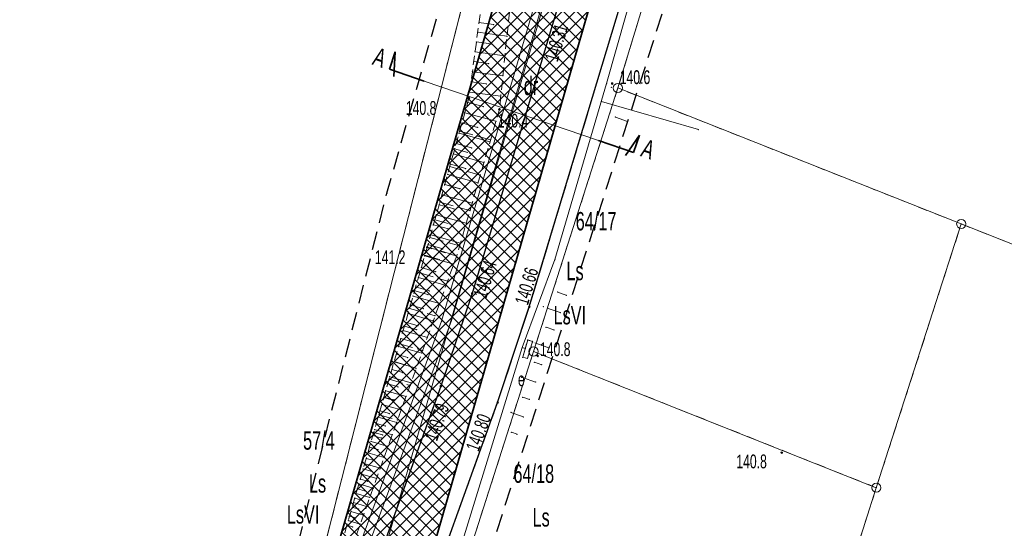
# Model space of a CAD drawing. Extents: x 6456700 to 6518119, y 5963420 to 5980059.
# Tile 15 of 256: x 6511594 to 6511647, y 5963912 to 5963939. Entities that reach past the tile are written whole.
import ezdxf
from ezdxf.enums import TextEntityAlignment as Align

# ---------------------------------------------------------------- set-up
doc = ezdxf.new("R2010")
doc.units = 0
doc.header["$MEASUREMENT"] = 0
for name, pattern in [('L_0_03', [1, 0.5, -0.5]), ('L_0_04', [1.5, 1, -0.5]), ('L_0_52', [1, 0.75, -0.25]), ('L_0_5A', [0.75, 0.5, -0.25])]:
    doc.linetypes.add(name, pattern=pattern)
doc.layers.get('0').update_dxf_attribs({"color": 2, "linetype": 'CONTINUOUS', "lineweight": 5})
for name, color, linetype, lineweight in [('000_Inne__niezydentyfikowane_', 7, 'CONTINUOUS', 18), ('18mm Kreska ciągła', 7, 'CONTINUOUS', 18), ('202_punkt_graniczny', 7, 'CONTINUOUS', 18), ('209_oznaczenie_konturu_klasyfikacyjnego', 96, 'CONTINUOUS', 18), ('210_oznaczenie_konturu_uzytku_gruntowego', 96, 'CONTINUOUS', 18), ('211_numer_dzialki_ewidencyjnej', 7, 'CONTINUOUS', 18), ('218_kontur_uzytku_gruntowego', 96, 'L_0_03', 18), ('219_dzialka_ewidencyjna', 7, 'CONTINUOUS', 18), ('35mm Ciągła', 7, 'CONTINUOUS', 35), ('jezdnia', 7, 'CONTINUOUS', 18), ('komora_podziemna', 7, 'CONTINUOUS', 18), ('komora_podziemna_Atr17', 7, 'CONTINUOUS', 18), ('kraweznik', 7, 'CONTINUOUS', 18), ('ogrodzenie_trwale', 7, 'CONTINUOUS', 18), ('pikieta_naturalna', 7, 'CONTINUOUS', 18), ('pikieta_naturalna_Atr2', 7, 'CONTINUOUS', 18), ('pikieta_sztuczna', 7, 'CONTINUOUS', 18), ('pikieta_sztuczna_Atr2', 7, 'CONTINUOUS', 18), ('przewod_elektroenergetyczny_podziemny', 7, 'CONTINUOUS', 18), ('przewod_elektroenergetyczny_podziemny___ob__projektowany', 7, 'CONTINUOUS', 18), ('przewod_kanalizacyjny', 7, 'CONTINUOUS', 18), ('przewod_wodociagowy', 7, 'CONTINUOUS', 18), ('skarpa_nieumocniona', 7, 'CONTINUOUS', 18), ('Zakres', 7, 'CONTINUOUS', 18)]:
    doc.layers.add(name, color=color, linetype=linetype, lineweight=lineweight)
doc.styles.get("Standard").update_dxf_attribs({"font": 'txt', "width": 0.75})
doc.styles.add('Znaczniki', font='GOTHIC.TTF', dxfattribs={"width": 0.7})

# ---------------------------------------------------------------- blocks, each defined once
blk = doc.blocks.new('mdcp_nowa')
at = {"layer": 'pikieta_naturalna', "linetype": 'Continuous', "lineweight": 18}
for points in [[(6494357.08, 5980386.825, 1), (6494357.08, 5980386.915, 1)], [(6494349.3, 5980386.035, 1), (6494349.3, 5980386.125, 1)], [(6494350.96, 5980385.425, 1), (6494350.96, 5980385.515, 1)], [(6494347.04, 5980377.935, 1), (6494347.04, 5980378.025, 1)], [(6494353.04, 5980372.045, 1), (6494353.04, 5980372.135, 1)], [(6494366.29, 5980366.795, 1), (6494366.29, 5980366.885, 1)]]:
    blk.add_hatch(color=18, dxfattribs=at).paths.add_polyline_path(points)
at = {"layer": 'pikieta_sztuczna', "linetype": 'Continuous', "lineweight": 18}
for points in [[(6494349.48, 5980375.435, 1), (6494349.48, 5980375.525, 1)], [(6494352.58, 5980374.705, 1), (6494352.58, 5980374.795, 1)], [(6494347.78, 5980370.405, 1), (6494347.78, 5980370.495, 1)], [(6494350.86, 5980369.515, 1), (6494350.86, 5980369.605, 1)]]:
    blk.add_hatch(color=18, dxfattribs=at).paths.add_polyline_path(points)
at = {"layer": '000_Inne__niezydentyfikowane_', "linetype": 'Continuous', "lineweight": 18, "flags": 128}
for points in [[(6494349.85, 5980390.18), (6494350.64, 5980390.07)], [(6494349.78, 5980389.66), (6494351.37, 5980389.44)], [(6494349.71, 5980389.13), (6494350.51, 5980389.02)], [(6494349.64, 5980388.6), (6494351.26, 5980388.38)], [(6494349.56, 5980388.06), (6494350.38, 5980387.95)], [(6494349.49, 5980387.51), (6494351.15, 5980387.29)], [(6494349.42, 5980386.96), (6494350.25, 5980386.85)], [(6494349.34, 5980386.41), (6494351.03, 5980386.18)], [(6494349.24, 5980385.85), (6494350.09, 5980385.62)], [(6494349.08, 5980385.29), (6494350.77, 5980384.82)], [(6494348.92, 5980384.73), (6494349.77, 5980384.49)], [(6494348.77, 5980384.17), (6494350.44, 5980383.7)], [(6494348.61, 5980383.61), (6494349.45, 5980383.38)], [(6494348.45, 5980383.05), (6494350.12, 5980382.59)], [(6494348.3, 5980382.49), (6494349.13, 5980382.26)], [(6494348.15, 5980381.94), (6494349.8, 5980381.48)], [(6494347.99, 5980381.39), (6494348.81, 5980381.16)], [(6494347.84, 5980380.84), (6494349.48, 5980380.38)], [(6494347.69, 5980380.29), (6494348.5, 5980380.07)], [(6494347.53, 5980379.75), (6494349.16, 5980379.29)], [(6494347.38, 5980379.21), (6494348.19, 5980378.98)], [(6494347.23, 5980378.66), (6494348.85, 5980378.21)], [(6494347.08, 5980378.13), (6494347.88, 5980377.9)], [(6494346.9, 5980377.52), (6494348.48, 5980377.07)], [(6494346.72, 5980376.89), (6494347.49, 5980376.66)], [(6494346.56, 5980376.34), (6494348.06, 5980375.91)], [(6494346.41, 5980375.83), (6494347.15, 5980375.62)], [(6494346.27, 5980375.34), (6494347.71, 5980374.93)], [(6494346.13, 5980374.86), (6494346.83, 5980374.65)], [(6494345.86, 5980373.92), (6494346.54, 5980373.73)], [(6494346, 5980374.39), (6494347.37, 5980373.99)], [(6494345.73, 5980373.47), (6494347.05, 5980373.09)], [(6494345.61, 5980373.03), (6494346.25, 5980372.85)], [(6494345.48, 5980372.6), (6494346.74, 5980372.24)], [(6494345.24, 5980371.76), (6494346.44, 5980371.42)], [(6494345.36, 5980372.18), (6494345.98, 5980372)], [(6494345.12, 5980371.36), (6494345.71, 5980371.19)], [(6494345.01, 5980370.96), (6494346.16, 5980370.63)], [(6494344.79, 5980370.2), (6494345.89, 5980369.88)], [(6494344.9, 5980370.58), (6494345.46, 5980370.41)], [(6494344.68, 5980369.83), (6494345.22, 5980369.67)], [(6494344.47, 5980369.11), (6494344.99, 5980368.96)], [(6494344.58, 5980369.46), (6494345.63, 5980369.16)], [(6494344.37, 5980368.76), (6494345.39, 5980368.47)], [(6494344.18, 5980368.09), (6494345.15, 5980367.81)], [(6494344.28, 5980368.42), (6494344.77, 5980368.28)], [(6494344.09, 5980367.77), (6494344.56, 5980367.63)], [(6494343.9, 5980367.14), (6494344.36, 5980367.01)], [(6494343.99, 5980367.45), (6494344.92, 5980367.18)], [(6494343.73, 5980366.53), (6494344.17, 5980366.41)], [(6494343.82, 5980366.83), (6494344.7, 5980366.58)], [(6494343.56, 5980365.96), (6494343.98, 5980365.84)], [(6494343.65, 5980366.24), (6494344.5, 5980366)], [(6494343.41, 5980365.41), (6494343.8, 5980365.29)], [(6494343.48, 5980365.68), (6494344.3, 5980365.44)], [(6494343.25, 5980364.88), (6494343.63, 5980364.77)], [(6494343.33, 5980365.14), (6494344.11, 5980364.91)], [(6494343.11, 5980364.37), (6494343.47, 5980364.27)], [(6494343.18, 5980364.62), (6494343.92, 5980364.41)], [(6494342.97, 5980363.88), (6494343.31, 5980363.78)], [(6494343.04, 5980364.13), (6494343.75, 5980363.92)], [(6494342.82, 5980363.39), (6494343.16, 5980363.3)], [(6494342.9, 5980363.64), (6494343.58, 5980363.44)], [(6494342.68, 5980362.9), (6494343, 5980362.81)], [(6494342.75, 5980363.15), (6494343.4, 5980362.96)]]:
    blk.add_lwpolyline(points, dxfattribs=at)
at = {"layer": '000_Inne__niezydentyfikowane_'}
for p in [(6494349.85, 5980390.18), (6494350.64, 5980390.07), (6494349.78, 5980389.66), (6494351.37, 5980389.44), (6494349.71, 5980389.13), (6494350.51, 5980389.02), (6494349.64, 5980388.6), (6494351.26, 5980388.38), (6494349.56, 5980388.06), (6494350.38, 5980387.95), (6494349.49, 5980387.51), (6494351.15, 5980387.29), (6494349.42, 5980386.96), (6494350.25, 5980386.85), (6494349.34, 5980386.41), (6494351.03, 5980386.18), (6494349.24, 5980385.85), (6494349.08, 5980385.29), (6494350.09, 5980385.62), (6494348.92, 5980384.73), (6494350.77, 5980384.82), (6494348.77, 5980384.17), (6494349.77, 5980384.49), (6494348.61, 5980383.61), (6494350.44, 5980383.7), (6494348.45, 5980383.05), (6494349.45, 5980383.38), (6494348.3, 5980382.49), (6494350.12, 5980382.59), (6494348.15, 5980381.94), (6494349.13, 5980382.26), (6494347.99, 5980381.39), (6494349.8, 5980381.48), (6494347.84, 5980380.84), (6494348.81, 5980381.16), (6494349.48, 5980380.38), (6494347.69, 5980380.29), (6494348.5, 5980380.07), (6494347.53, 5980379.75), (6494349.16, 5980379.29), (6494347.38, 5980379.21), (6494348.19, 5980378.98), (6494347.23, 5980378.66), (6494348.85, 5980378.21), (6494347.08, 5980378.13), (6494347.88, 5980377.9), (6494346.9, 5980377.52), (6494346.72, 5980376.89), (6494347.49, 5980376.66), (6494348.48, 5980377.07), (6494346.56, 5980376.34), (6494346.41, 5980375.83), (6494347.15, 5980375.62), (6494348.06, 5980375.91), (6494346.27, 5980375.34), (6494346.13, 5980374.86), (6494346.83, 5980374.65), (6494347.71, 5980374.93), (6494345.86, 5980373.92), (6494346, 5980374.39), (6494347.37, 5980373.99), (6494345.73, 5980373.47), (6494346.54, 5980373.73), (6494345.61, 5980373.03), (6494346.25, 5980372.85), (6494347.05, 5980373.09), (6494345.48, 5980372.6), (6494345.24, 5980371.76), (6494345.36, 5980372.18), (6494345.98, 5980372), (6494346.74, 5980372.24), (6494345.12, 5980371.36), (6494346.44, 5980371.42), (6494345.01, 5980370.96), (6494345.71, 5980371.19), (6494344.79, 5980370.2), (6494344.9, 5980370.58), (6494345.46, 5980370.41), (6494346.16, 5980370.63), (6494344.68, 5980369.83), (6494345.22, 5980369.67), (6494345.89, 5980369.88), (6494344.47, 5980369.11), (6494344.58, 5980369.46), (6494345.63, 5980369.16), (6494344.37, 5980368.76), (6494344.99, 5980368.96), (6494344.18, 5980368.09), (6494344.28, 5980368.42), (6494344.77, 5980368.28), (6494345.39, 5980368.47), (6494344.09, 5980367.77), (6494344.56, 5980367.63), (6494345.15, 5980367.81), (6494343.9, 5980367.14), (6494343.99, 5980367.45), (6494344.36, 5980367.01), (6494344.92, 5980367.18), (6494343.73, 5980366.53), (6494343.82, 5980366.83), (6494344.17, 5980366.41), (6494344.7, 5980366.58), (6494343.56, 5980365.96), (6494343.65, 5980366.24), (6494344.5, 5980366), (6494343.41, 5980365.41), (6494343.48, 5980365.68), (6494343.98, 5980365.84), (6494344.3, 5980365.44), (6494343.25, 5980364.88), (6494343.33, 5980365.14), (6494343.8, 5980365.29), (6494344.11, 5980364.91), (6494343.11, 5980364.37), (6494343.18, 5980364.62), (6494343.47, 5980364.27), (6494343.63, 5980364.77), (6494343.92, 5980364.41), (6494342.97, 5980363.88), (6494343.04, 5980364.13), (6494343.31, 5980363.78), (6494343.75, 5980363.92), (6494342.82, 5980363.39), (6494342.9, 5980363.64), (6494343.16, 5980363.3), (6494343.58, 5980363.44), (6494342.68, 5980362.9), (6494342.75, 5980363.15), (6494343, 5980362.81), (6494343.4, 5980362.96)]:
    blk.add_point(p, dxfattribs=at)
at = {"layer": '202_punkt_graniczny', "color": 7, "linetype": 'Continuous', "lineweight": 18}
for centre in [(6494357.39, 5980386.63), (6494376.03, 5980379.25), (6494352.81, 5980372.33), (6494371.42, 5980364.94)]:
    blk.add_circle(centre, 0.25, dxfattribs=at)
at = {"layer": '202_punkt_graniczny'}
for p in [(6494357.39, 5980386.63), (6494376.03, 5980379.25), (6494352.81, 5980372.33), (6494371.42, 5980364.94)]:
    blk.add_point(p, dxfattribs=at)
at = {"layer": '218_kontur_uzytku_gruntowego', "lineweight": 18, "flags": 128}
for points in [[(6494365.19, 5980412.19), (6494357.39, 5980386.63)], [(6494337.17, 5980344.88), (6494350.97, 5980399.08)], [(6494357.39, 5980386.63), (6494352.81, 5980372.33)], [(6494376.03, 5980379.25), (6494357.39, 5980386.63)], [(6494371.42, 5980364.94), (6494376.03, 5980379.25)], [(6494376.03, 5980379.25), (6494398.87, 5980370.204)], [(6494352.81, 5980372.33), (6494348.23, 5980358.02)], [(6494371.42, 5980364.94), (6494352.81, 5980372.33)], [(6494370.21, 5980361.17), (6494371.42, 5980364.94)]]:
    blk.add_lwpolyline(points, dxfattribs=at)
at = {"layer": '218_kontur_uzytku_gruntowego'}
for p in [(6494357.39, 5980386.63), (6494357.39, 5980386.63), (6494357.39, 5980386.63), (6494357.39, 5980386.63), (6494357.39, 5980386.63), (6494357.39, 5980386.63), (6494376.03, 5980379.25), (6494376.03, 5980379.25), (6494376.03, 5980379.25), (6494376.03, 5980379.25), (6494352.81, 5980372.33), (6494352.81, 5980372.33), (6494352.81, 5980372.33), (6494352.81, 5980372.33), (6494352.81, 5980372.33), (6494352.81, 5980372.33), (6494371.42, 5980364.94), (6494371.42, 5980364.94), (6494371.42, 5980364.94), (6494371.42, 5980364.94)]:
    blk.add_point(p, dxfattribs=at)
at = {"layer": '219_dzialka_ewidencyjna', "color": 3, "linetype": 'Continuous', "lineweight": 18, "flags": 128}
for points in [[(6494365.19, 5980412.19), (6494357.39, 5980386.63)], [(6494337.17, 5980344.88), (6494350.97, 5980399.08)], [(6494357.39, 5980386.63), (6494352.81, 5980372.33)], [(6494357.39, 5980386.63), (6494376.03, 5980379.25)], [(6494371.42, 5980364.94), (6494376.03, 5980379.25)], [(6494398.87, 5980370.204), (6494376.03, 5980379.25)], [(6494352.81, 5980372.33), (6494348.23, 5980358.02)], [(6494352.81, 5980372.33), (6494371.42, 5980364.94)], [(6494371.42, 5980364.94), (6494370.21, 5980361.17)]]:
    blk.add_lwpolyline(points, dxfattribs=at)
at = {"layer": '219_dzialka_ewidencyjna', "color": 3}
for p in [(6494357.39, 5980386.63), (6494357.39, 5980386.63), (6494357.39, 5980386.63), (6494376.03, 5980379.25), (6494376.03, 5980379.25), (6494376.03, 5980379.25), (6494352.81, 5980372.33), (6494352.81, 5980372.33), (6494352.81, 5980372.33), (6494371.42, 5980364.94), (6494371.42, 5980364.94), (6494371.42, 5980364.94)]:
    blk.add_point(p, dxfattribs=at)
at = {"layer": 'jezdnia', "color": 7, "linetype": 'L_0_52', "lineweight": 18, "flags": 128}
for points in [[(6494379.042, 5980205.355), (6494370.45, 5980215.77), (6494359.26, 5980229.24), (6494350.5, 5980239.82), (6494339.7, 5980252.95), (6494336.61, 5980259.13), (6494333.07, 5980266.18), (6494330.52, 5980271.55), (6494329.52, 5980273.86), (6494327.36, 5980280.45), (6494325.85, 5980287.51), (6494325.03, 5980292.79), (6494325.01, 5980298.89), (6494326.29, 5980307.39), (6494327.89, 5980313.55), (6494331.08, 5980323.3), (6494333.2, 5980329.82), (6494336.64, 5980339.86), (6494338.43, 5980344.74), (6494343.18, 5980357.69), (6494347.78, 5980370.45), (6494349.48, 5980375.48), (6494354.04, 5980390.75), (6494352.32, 5980395.68), (6494357.03, 5980411.08), (6494361.23, 5980414.73), (6494366, 5980430.68), (6494370.3, 5980444.82), (6494371.15, 5980446.91), (6494375.47, 5980461.29), (6494375.75, 5980465.48), (6494375.18, 5980467.78), (6494374.35, 5980469.42), (6494371.15, 5980471.55), (6494375.07, 5980474.78), (6494376.5, 5980474.51), (6494378.65, 5980474.86), (6494379.97, 5980476.75), (6494382.89, 5980482.91), (6494394.43, 5980504.41), (6494396.68, 5980509.18), (6494397.56, 5980513.25), (6494397.03, 5980515.6), (6494395.56, 5980517.85), (6494398.63, 5980521.01), (6494399.16, 5980521.01), (6494402.03, 5980519.87), (6494404.28, 5980515.27), (6494407.43, 5980515.58), (6494404.79, 5980512.24), (6494403.37, 5980510.89), (6494402.78, 5980510.36), (6494400.53, 5980507.9), (6494398.16, 5980504.63), (6494391.04, 5980491.44), (6494385.61, 5980481.01), (6494383.82, 5980476.78), (6494378.9, 5980461.73), (6494373.96, 5980446.06), (6494373.47, 5980443.93), (6494369.12, 5980430), (6494367.09, 5980423.07), (6494366.46, 5980420.98), (6494364.17, 5980413.15), (6494352.58, 5980374.75), (6494350.86, 5980369.56), (6494346.16, 5980356.53), (6494340.78, 5980341.91), (6494336.32, 5980328.77), (6494333.97, 5980321.61), (6494330.37, 5980310.3), (6494329.56, 5980306.83), (6494328.8, 5980302.75), (6494328.17, 5980297.83), (6494328.48, 5980291.97), (6494329.06, 5980287.64), (6494330.85, 5980279.62), (6494332.58, 5980274.8), (6494333.58, 5980272.52), (6494336.35, 5980266.75), (6494340.04, 5980259.2), (6494342.54, 5980254.89), (6494352.41, 5980242.52), (6494362.09, 5980230.97), (6494370.78, 5980220.42), (6494371.58, 5980219.4), (6494373.43, 5980217.24), (6494381.565, 5980207.291)], [(6494333.07, 5980266.18), (6494330.52, 5980271.55), (6494329.52, 5980273.86), (6494327.36, 5980280.45), (6494325.85, 5980287.51), (6494325.03, 5980292.79), (6494325.01, 5980298.89), (6494326.29, 5980307.39), (6494327.89, 5980313.55), (6494331.08, 5980323.3), (6494333.2, 5980329.82), (6494336.64, 5980339.86), (6494338.43, 5980344.74), (6494343.18, 5980357.69), (6494347.78, 5980370.45), (6494349.48, 5980375.48), (6494354.04, 5980390.75), (6494352.32, 5980395.68), (6494357.03, 5980411.08), (6494361.23, 5980414.73), (6494366, 5980430.68), (6494370.3, 5980444.82), (6494371.15, 5980446.91), (6494375.47, 5980461.29), (6494375.75, 5980465.48), (6494375.18, 5980467.78), (6494374.35, 5980469.42), (6494371.15, 5980471.55), (6494375.07, 5980474.78), (6494376.5, 5980474.51), (6494378.65, 5980474.86), (6494379.97, 5980476.75), (6494382.89, 5980482.91), (6494394.43, 5980504.41), (6494396.68, 5980509.18), (6494397.56, 5980513.25), (6494397.03, 5980515.6), (6494395.56, 5980517.85), (6494398.63, 5980521.01), (6494399.16, 5980521.01), (6494402.03, 5980519.87), (6494404.28, 5980515.27), (6494407.43, 5980515.58), (6494404.79, 5980512.24), (6494403.37, 5980510.89), (6494402.78, 5980510.36), (6494400.53, 5980507.9), (6494398.16, 5980504.63), (6494391.04, 5980491.44), (6494385.61, 5980481.01), (6494383.82, 5980476.78), (6494378.9, 5980461.73), (6494373.96, 5980446.06), (6494373.47, 5980443.93), (6494369.12, 5980430), (6494367.09, 5980423.07), (6494366.46, 5980420.98), (6494364.17, 5980413.15), (6494352.58, 5980374.75), (6494350.86, 5980369.56), (6494346.16, 5980356.53), (6494340.78, 5980341.91), (6494336.32, 5980328.77), (6494333.97, 5980321.61), (6494330.37, 5980310.3), (6494329.56, 5980306.83), (6494328.8, 5980302.75), (6494328.17, 5980297.83), (6494328.48, 5980291.97), (6494329.06, 5980287.64), (6494330.85, 5980279.62), (6494332.58, 5980274.8), (6494333.58, 5980272.52), (6494336.35, 5980266.75), (6494339.19, 5980259.41), (6494334.28, 5980263.76)]]:
    blk.add_lwpolyline(points, close=True, dxfattribs=at)
at = {"layer": 'jezdnia'}
for p in [(6494349.48, 5980375.48), (6494349.48, 5980375.48), (6494352.58, 5980374.75), (6494352.58, 5980374.75), (6494347.78, 5980370.45), (6494347.78, 5980370.45), (6494350.86, 5980369.56), (6494350.86, 5980369.56)]:
    blk.add_point(p, dxfattribs=at)
at = {"layer": 'komora_podziemna', "color": 1, "linetype": 'Continuous', "lineweight": 18, "flags": 128}
blk.add_lwpolyline([(6494352.23, 5980372.02), (6494352.5, 5980372.96), (6494352.75, 5980372.88), (6494352.48, 5980371.95)], close=True, dxfattribs=at)
at = {"layer": 'komora_podziemna'}
for p in [(6494352.5, 5980372.96), (6494352.75, 5980372.88), (6494352.23, 5980372.02), (6494352.48, 5980371.95)]:
    blk.add_point(p, dxfattribs=at)
at = {"layer": 'kraweznik', "color": 7, "linetype": 'Continuous', "lineweight": 25, "flags": 128}
for points in [[(6494330.37, 5980310.3), (6494333.97, 5980321.61), (6494336.32, 5980328.77), (6494340.78, 5980341.91), (6494346.16, 5980356.53), (6494350.86, 5980369.56), (6494352.58, 5980374.75), (6494364.17, 5980413.15), (6494366.46, 5980420.98), (6494367.09, 5980423.07), (6494373.47, 5980443.93), (6494373.96, 5980446.06), (6494378.9, 5980461.73), (6494383.82, 5980476.78), (6494385.61, 5980481.01), (6494391.04, 5980491.44), (6494398.16, 5980504.63), (6494400.53, 5980507.9), (6494402.78, 5980510.36), (6494403.37, 5980510.89), (6494404.79, 5980512.24)], [(6494374.35, 5980469.42), (6494375.18, 5980467.78), (6494375.75, 5980465.48), (6494375.47, 5980461.29), (6494371.15, 5980446.91), (6494370.3, 5980444.82), (6494366, 5980430.68), (6494361.23, 5980414.73), (6494357.03, 5980411.08), (6494352.32, 5980395.68), (6494354.04, 5980390.75), (6494349.48, 5980375.48), (6494347.78, 5980370.45), (6494343.18, 5980357.69), (6494338.43, 5980344.74), (6494336.64, 5980339.86), (6494333.2, 5980329.82), (6494331.08, 5980323.3), (6494327.89, 5980313.55), (6494326.29, 5980307.39)], [(6494374.35, 5980469.42), (6494375.18, 5980467.78), (6494375.75, 5980465.48), (6494375.47, 5980461.29), (6494371.15, 5980446.91), (6494370.3, 5980444.82), (6494366, 5980430.68), (6494361.23, 5980414.73), (6494357.03, 5980411.08), (6494352.32, 5980395.68), (6494354.04, 5980390.75), (6494349.48, 5980375.48), (6494347.78, 5980370.45), (6494343.18, 5980357.69), (6494338.43, 5980344.74), (6494336.64, 5980339.86), (6494333.2, 5980329.82), (6494331.08, 5980323.3), (6494327.89, 5980313.55), (6494326.29, 5980307.39)]]:
    blk.add_lwpolyline(points, dxfattribs=at)
at = {"layer": 'kraweznik'}
for p in [(6494349.48, 5980375.48), (6494349.48, 5980375.48), (6494352.58, 5980374.75), (6494347.78, 5980370.45), (6494347.78, 5980370.45), (6494350.86, 5980369.56)]:
    blk.add_point(p, dxfattribs=at)
at = {"layer": 'ogrodzenie_trwale'}
for p in [(6494357.04, 5980386.67), (6494347.14, 5980385.15), (6494353.04, 5980372.09), (6494366.29, 5980366.84)]:
    blk.add_point(p, dxfattribs=at)
at = {"layer": 'pikieta_naturalna', "color": 7, "linetype": 'Continuous', "lineweight": 18}
for centre in [(6494357.08, 5980386.87), (6494349.3, 5980386.08), (6494350.96, 5980385.47), (6494347.04, 5980377.98), (6494353.04, 5980372.09), (6494366.29, 5980366.84)]:
    blk.add_circle(centre, 0.045, dxfattribs=at)
at = {"layer": 'pikieta_naturalna'}
for p in [(6494357.08, 5980386.87), (6494349.3, 5980386.08), (6494350.96, 5980385.47), (6494347.04, 5980377.98), (6494353.04, 5980372.09), (6494366.29, 5980366.84)]:
    blk.add_point(p, dxfattribs=at)
at = {"layer": 'pikieta_sztuczna', "color": 7, "linetype": 'Continuous', "lineweight": 18}
for centre in [(6494349.48, 5980375.48), (6494352.58, 5980374.75), (6494347.78, 5980370.45), (6494350.86, 5980369.56)]:
    blk.add_circle(centre, 0.045, dxfattribs=at)
at = {"layer": 'pikieta_sztuczna'}
for p in [(6494349.48, 5980375.48), (6494352.58, 5980374.75), (6494347.78, 5980370.45), (6494350.86, 5980369.56)]:
    blk.add_point(p, dxfattribs=at)
at = {"layer": 'przewod_elektroenergetyczny_podziemny', "color": 1, "linetype": 'Continuous', "lineweight": 18, "flags": 128}
for points in [[(6494362.71, 5980286.99), (6494364.08, 5980290.79), (6494356.19, 5980292.75), (6494343.97, 5980295.78), (6494333.82, 5980298.07), (6494333.17, 5980298.27), (6494330.57, 5980302.05), (6494331.83, 5980308.88), (6494333.13, 5980313.17), (6494334.92, 5980318.23), (6494336.72, 5980324.3), (6494338.42, 5980330.02), (6494340.51, 5980336.6), (6494342.7, 5980343.46), (6494344.85, 5980349.44), (6494347.8, 5980358.28), (6494352.2, 5980372.54), (6494353.97, 5980377.32), (6494356.78, 5980386.87), (6494362.13, 5980405.73), (6494364.17, 5980412.2), (6494367.5, 5980422.96)], [(6494361.76, 5980384.37), (6494356.5, 5980385.9)], [(6494352.2, 5980372.54), (6494352.37, 5980372.49)]]:
    blk.add_lwpolyline(points, dxfattribs=at)
at = {"layer": 'przewod_elektroenergetyczny_podziemny'}
for p in [(6494356.78, 5980386.87), (6494356.5, 5980385.9), (6494361.76, 5980384.37), (6494353.97, 5980377.32), (6494352.2, 5980372.54), (6494352.2, 5980372.54), (6494352.37, 5980372.49)]:
    blk.add_point(p, dxfattribs=at)
at = {"layer": 'przewod_elektroenergetyczny_podziemny___ob__projektowany', "color": 1, "linetype": 'L_0_52', "lineweight": 18, "flags": 128}
for points in [[(6494357.92, 5980384.81), (6494357.26, 5980385.05)], [(6494348.8, 5980384.29), (6494350.48, 5980383.82)], [(6494348.53, 5980383.33), (6494349.37, 5980383.09)], [(6494348.26, 5980382.36), (6494349.92, 5980381.9)], [(6494347.99, 5980381.4), (6494348.82, 5980381.17)], [(6494347.72, 5980380.44), (6494349.36, 5980379.98)], [(6494347.45, 5980379.47), (6494348.27, 5980379.25)], [(6494347.19, 5980378.51), (6494348.8, 5980378.06)], [(6494346.91, 5980377.55), (6494347.7, 5980377.32)], [(6494346.64, 5980376.59), (6494348.15, 5980376.15)], [(6494346.36, 5980375.63), (6494347.08, 5980375.42)], [(6494354.59, 5980375.38), (6494354.12, 5980375.55)], [(6494346.08, 5980374.67), (6494347.47, 5980374.27)], [(6494354.26, 5980374.44), (6494353.35, 5980374.76)], [(6494345.8, 5980373.71), (6494346.47, 5980373.51)], [(6494353.92, 5980373.5), (6494353.49, 5980373.65)], [(6494353.59, 5980372.55), (6494352.76, 5980372.85)], [(6494345.53, 5980372.75), (6494346.79, 5980372.38)], [(6494352.2, 5980372.54), (6494352.37, 5980372.49)], [(6494345.25, 5980371.78), (6494345.85, 5980371.61)], [(6494353.26, 5980371.61), (6494352.86, 5980371.75)], [(6494344.97, 5980370.82), (6494346.12, 5980370.49)], [(6494352.92, 5980370.67), (6494352.17, 5980370.93)], [(6494344.69, 5980369.86), (6494345.23, 5980369.71)], [(6494352.59, 5980369.73), (6494352.23, 5980369.85)], [(6494344.42, 5980368.9), (6494345.44, 5980368.61)], [(6494352.26, 5980368.78), (6494351.58, 5980369.02)], [(6494344.14, 5980367.94), (6494344.62, 5980367.8)], [(6494351.92, 5980367.84), (6494351.61, 5980367.95)]]:
    blk.add_lwpolyline(points, dxfattribs=at)
blk.add_lwpolyline([(6494352.23, 5980372.02), (6494352.5, 5980372.96), (6494352.75, 5980372.88), (6494352.48, 5980371.95)], close=True, dxfattribs=at)
at = {"layer": 'przewod_elektroenergetyczny_podziemny___ob__projektowany'}
for p in [(6494357.26, 5980385.05), (6494357.92, 5980384.81), (6494348.8, 5980384.29), (6494350.48, 5980383.82), (6494348.53, 5980383.33), (6494349.37, 5980383.09), (6494348.26, 5980382.36), (6494349.92, 5980381.9), (6494347.99, 5980381.4), (6494348.82, 5980381.17), (6494347.72, 5980380.44), (6494349.36, 5980379.98), (6494347.45, 5980379.47), (6494348.27, 5980379.25), (6494347.19, 5980378.51), (6494348.8, 5980378.06), (6494346.91, 5980377.55), (6494347.7, 5980377.32), (6494346.64, 5980376.59), (6494348.15, 5980376.15), (6494346.36, 5980375.63), (6494354.12, 5980375.55), (6494347.08, 5980375.42), (6494354.59, 5980375.38), (6494346.08, 5980374.67), (6494353.35, 5980374.76), (6494354.26, 5980374.44), (6494347.47, 5980374.27), (6494345.8, 5980373.71), (6494346.47, 5980373.51), (6494353.49, 5980373.65), (6494353.92, 5980373.5), (6494352.5, 5980372.96), (6494352.75, 5980372.88), (6494352.76, 5980372.85), (6494345.53, 5980372.75), (6494346.79, 5980372.38), (6494352.2, 5980372.54), (6494352.37, 5980372.49), (6494353.59, 5980372.55), (6494345.25, 5980371.78), (6494352.23, 5980372.02), (6494352.48, 5980371.95), (6494352.86, 5980371.75), (6494345.85, 5980371.61), (6494353.26, 5980371.61), (6494344.97, 5980370.82), (6494352.17, 5980370.93), (6494346.12, 5980370.49), (6494352.92, 5980370.67), (6494344.69, 5980369.86), (6494345.23, 5980369.71), (6494352.23, 5980369.85), (6494352.59, 5980369.73), (6494344.42, 5980368.9), (6494345.44, 5980368.61), (6494351.58, 5980369.02), (6494352.26, 5980368.78), (6494344.14, 5980367.94), (6494344.62, 5980367.8), (6494351.61, 5980367.95), (6494351.92, 5980367.84)]:
    blk.add_point(p, dxfattribs=at)
at = {"layer": 'przewod_kanalizacyjny', "color": 34, "linetype": 'Continuous', "lineweight": 18, "flags": 128}
blk.add_lwpolyline([(6494262.797, 5980363.352), (6494294.91, 5980353.67), (6494335.78, 5980341.03), (6494347.82, 5980373.97), (6494362.15, 5980422.68)], dxfattribs=at)
at = {"layer": 'przewod_kanalizacyjny'}
blk.add_point((6494347.82, 5980373.97), dxfattribs=at)
at = {"layer": 'przewod_wodociagowy', "color": 5, "linetype": 'Continuous', "lineweight": 18, "flags": 128}
blk.add_lwpolyline([(6494513.5, 5980663.95), (6494476.06, 5980647.42), (6494449.16, 5980639.62), (6494440.37, 5980633.47), (6494436.09, 5980630.48), (6494434.52, 5980628.04), (6494423.72, 5980591.82), (6494423.49, 5980583.76), (6494407.79, 5980559.35), (6494414.54, 5980555.87), (6494409.04, 5980527.84), (6494395.85, 5980508.25), (6494380.37, 5980480.1), (6494362.54, 5980422.62), (6494348.35, 5980374.02), (6494335.97, 5980340.4), (6494332.73, 5980341.36), (6494294.76, 5980353), (6494262.61, 5980362.71)], dxfattribs=at)
at = {"layer": 'przewod_wodociagowy'}
blk.add_point((6494348.35, 5980374.02), dxfattribs=at)
at = {"layer": 'skarpa_nieumocniona', "color": 7, "linetype": 'L_0_5A', "lineweight": 18, "flags": 128}
for points in [[(6494351.01, 5980396.71), (6494351.61, 5980391.8), (6494350.96, 5980385.47), (6494348.64, 5980377.51), (6494347.04, 5980377.98), (6494349.3, 5980386.08), (6494350.03, 5980391.53), (6494349.69, 5980396.22), (6494348.54, 5980397.79)], [(6494347.04, 5980378), (6494348.64, 5980377.52), (6494339.84, 5980353.05)]]:
    blk.add_lwpolyline(points, close=True, dxfattribs=at)
at = {"layer": 'skarpa_nieumocniona'}
for p in [(6494349.3, 5980386.08), (6494349.3, 5980386.08), (6494350.96, 5980385.47), (6494350.96, 5980385.47), (6494347.04, 5980378), (6494347.04, 5980378), (6494347.04, 5980377.98), (6494347.04, 5980377.98), (6494348.64, 5980377.52), (6494348.64, 5980377.52), (6494348.64, 5980377.51), (6494348.64, 5980377.51)]:
    blk.add_point(p, dxfattribs=at)
at = {"layer": 'Zakres', "linetype": 'L_0_04', "lineweight": 25, "flags": 128}
blk.add_lwpolyline([(6495113.77, 5985050.22), (6495121.12, 5984877.07), (6495125.76, 5984757.87), (6495129.89, 5984649.81), (6495141.08, 5984611.3), (6495145.77, 5984544.53), (6495147.36, 5984487.27), (6495157.22, 5984392.07), (6495162.95, 5984387.45), (6495180.24, 5984384.16), (6495229.5, 5984386.61), (6495251.65, 5984373.41), (6495258.77, 5984357.12), (6495255.44, 5984330.44), (6495250.77, 5984304.39), (6495252.21, 5984282.78), (6495255.46, 5984256.45), (6495254.94, 5984238.25), (6495266.4, 5984211), (6495277.24, 5984182.33), (6495294.2, 5984133.19), (6495300.94, 5984095.37), (6495313.24, 5984037.69), (6495317.44, 5983978.18), (6495300.35, 5983922.18), (6495282.35, 5983883.38), (6495266.21, 5983862.23), (6495242.03, 5983839.67), (6495211.11, 5983816.86), (6495158.26, 5983772.66), (6495130.6, 5983651.16), (6495116.31, 5983543.43), (6495129.51, 5983346.73), (6495134.58, 5983264.71), (6495139.64, 5983186.97), (6495193.25, 5983077.94), (6495199.2, 5983041.97), (6495206.23, 5983026), (6495208.96, 5983004.88), (6495202.27, 5982979.48), (6495202.42, 5982950.13), (6495209.35, 5982897.38), (6495215.97, 5982850.34), (6495228.6, 5982809.97), (6495226.85, 5982778.82), (6495225.04, 5982750.56), (6495220.26, 5982723.37), (6495226.54, 5982679.97), (6495206.06, 5982669.48), (6495192.68, 5982657.71), (6495184.57, 5982648.65), (6495174.78, 5982624.58), (6495164.23, 5982604.61), (6495150.7, 5982588.3), (6495137.69, 5982582.43), (6495118.26, 5982573.75), (6495100.35, 5982558.42), (6495090.36, 5982544.99), (6495075.87, 5982519.06), (6495060.83, 5982499.68), (6495049.41, 5982485.49), (6495035.07, 5982459.7), (6495006.7, 5982406.64), (6494980.89, 5982351.84), (6494944.35, 5982293.29), (6494925.72, 5982250.11), (6494905.2, 5982190.37), (6494898.43, 5982153.5), (6494879.51, 5982063.89), (6494864.14, 5981992.66), (6494816.93, 5981768.61), (6494777.79, 5981577.7), (6494739.84, 5981394.72), (6494718.65, 5981297.89), (6494716.45, 5981237.31), (6494738.62, 5981208.21), (6494776.48, 5981173.06), (6494817.16, 5981137.44), (6494847.63, 5981109.8), (6494877.39, 5981077.08), (6494912.75, 5981030.55), (6494916.06, 5981014.71), (6494903.86, 5980957.01), (6494916.13, 5980953.51), (6494892.32, 5980927.59), (6494850.7, 5980858.8), (6494806.81, 5980779.89), (6494785.1, 5980753.49), (6494715.22, 5980723.29), (6494679.96, 5980686.78), (6494651.35, 5980651.29), (6494549.14, 5980683.24), (6494511.84, 5980659.66), (6494443.61, 5980630.33), (6494428.78, 5980598.6), (6494431.58, 5980579.46), (6494420.56, 5980549.76), (6494416.45, 5980528.2), (6494403.86, 5980507.16), (6494388.89, 5980482.96), (6494365.32, 5980407.99), (6494335.67, 5980315.15), (6494332.29, 5980297.41), (6494335.1, 5980278.18), (6494347.25, 5980254.84), (6494336.79, 5980250.09), (6494300.04, 5980271.34), (6494320.8, 5980301.43), (6494336.81, 5980349.17), (6494344.85, 5980380.92), (6494360.85, 5980437.13), (6494374.18, 5980476.38), (6494386.14, 5980498.84), (6494403.02, 5980528.52), (6494411.33, 5980563.19), (6494420.84, 5980586.25), (6494420.25, 5980601.11), (6494434.95, 5980635.94), (6494446.75, 5980644.99), (6494465.77, 5980647.27), (6494513.02, 5980669.46), (6494507.85, 5980679.68), (6494547.89, 5980705.83), (6494570.06, 5980691.34), (6494636.17, 5980669.05), (6494706.14, 5980756.86), (6494742.78, 5980772.58), (6494798.53, 5980814.27), (6494826.12, 5980867.97), (6494849.57, 5980908.6), (6494845.35, 5980942.01), (6494853.94, 5980970.83), (6494891.08, 5980960.54), (6494890.11, 5980965.73), (6494903.94, 5981025.69), (6494869.98, 5981070.3), (6494770.97, 5981160.58), (6494728.18, 5981200.64), (6494706.13, 5981229.56), (6494707.94, 5981299.75), (6494728.84, 5981398.1), (6494767.06, 5981580.19), (6494806.17, 5981770.55), (6494854.36, 5981994.76), (6494869.73, 5982065.97), (6494888.61, 5982155.44), (6494891.67, 5982173.95), (6494895.82, 5982197.45), (6494916.38, 5982253.72), (6494935.47, 5982297.95), (6494954.97, 5982331.67), (6494972.09, 5982356.64), (6494997.76, 5982411.14), (6495026.29, 5982464.48), (6495041.09, 5982491.09), (6495052.99, 5982505.88), (6495067.51, 5982524.6), (6495081.94, 5982550.43), (6495092.99, 5982565.28), (6495112.86, 5982582.29), (6495133.59, 5982591.55), (6495144.48, 5982596.46), (6495155.87, 5982610.19), (6495165.7, 5982628.8), (6495175.96, 5982654.03), (6495185.62, 5982664.83), (6495200.4, 5982677.82), (6495212.49, 5982688.04), (6495209.64, 5982723.43), (6495215.22, 5982750.57), (6495216.87, 5982779.54), (6495218.31, 5982809.31), (6495206.86, 5982847.92), (6495199.44, 5982894.74), (6495192.11, 5982948.71), (6495190.16, 5982979.24), (6495183.47, 5983075.16), (6495129.79, 5983184.34), (6495124.6, 5983264.07), (6495119.53, 5983346.09), (6495106.27, 5983543.75), (6495120.74, 5983652.9), (6495148.75, 5983779.42), (6495204.15, 5983826.04), (6495273.41, 5983889.36), (6495288.53, 5983927.42), (6495300.83, 5983964.69), (6495303.91, 5983980.14), (6495301.32, 5984039.55), (6495291.1, 5984093.63), (6495284.5, 5984130.67), (6495267.84, 5984178.93), (6495257.12, 5984207.3), (6495244.96, 5984236.19), (6495244.79, 5984255.42), (6495242.25, 5984281.97), (6495240.71, 5984304.95), (6495245.55, 5984331.94), (6495248.51, 5984355.64), (6495243.77, 5984366.47), (6495226.98, 5984376.47), (6495179.54, 5984374.12), (6495158.61, 5984378.09), (6495147.7, 5984386.91), (6495137.38, 5984486.61), (6495135.78, 5984544.04), (6495131.18, 5984609.54), (6495119.95, 5984648.2), (6495115.76, 5984757.49), (6495111.12, 5984876.67), (6495103.73, 5985050.93), (6495109.36, 5985081.73), (6495120.41, 5985085.88)], close=True, dxfattribs=at)
at = {"layer": 'Zakres'}
blk.add_point((6494344.85, 5980380.92), dxfattribs=at)
at = {"layer": '209_oznaczenie_konturu_klasyfikacyjnego', "lineweight": 20, "width": 0.66}
for p in [(6494353.9, 5980374.8), (6494339.42, 5980363.99)]:
    blk.add_text('LsVI', height=1, dxfattribs=at).set_placement(p, align=Align.TOP_LEFT)
at = {"layer": '210_oznaczenie_konturu_uzytku_gruntowego', "lineweight": 20, "width": 0.66}
for s, p in [('dr', (6494352.28, 5980387.24)), ('Ls', (6494354.6, 5980377.2)), ('Ls', (6494340.62, 5980365.67)), ('Ls', (6494352.76, 5980363.83))]:
    blk.add_text(s, height=1, dxfattribs=at).set_placement(p, align=Align.TOP_LEFT)
at = {"layer": '211_numer_dzialki_ewidencyjnej', "color": 7, "lineweight": 20, "width": 0.66}
for s, p in [('64/17', (6494355.1, 5980379.9)), ('57/4', (6494340.3, 5980368)), ('64/18', (6494351.72, 5980366.2))]:
    blk.add_text(s, height=1, dxfattribs=at).set_placement(p, align=Align.TOP_LEFT)
at = {"layer": 'komora_podziemna_Atr17', "color": 7, "lineweight": 15, "width": 0.66}
blk.add_text('e', height=0.75, dxfattribs=at).set_placement((6494351.966, 5980371.2), align=Align.TOP_LEFT)
at = {"layer": 'pikieta_naturalna_Atr2', "color": 7, "lineweight": 15, "width": 0.66}
for s, p in [('140.6', (6494357.49, 5980387.59)), ('140.8', (6494345.88, 5980385.92)), ('140.4', (6494350.87, 5980385.23)), ('141.2', (6494344.2, 5980377.82)), ('140.8', (6494353.16, 5980372.83)), ('140.8', (6494363.82, 5980366.74))]:
    blk.add_text(s, height=0.75, dxfattribs=at).set_placement(p, align=Align.TOP_LEFT)
at = {"layer": 'pikieta_sztuczna_Atr2', "color": 7, "lineweight": 15, "width": 0.66}
for s, rotation, p in [('140.31', 73.4, (6494353.401, 5980388.225)), ('140.64', 73.4, (6494349.531, 5980375.395)), ('140.66', 73.2, (6494351.782, 5980375.017)), ('140.79', 70.2, (6494346.86, 5980367.68)), ('140.80', 70.2, (6494349.12, 5980367.11))]:
    blk.add_text(s, height=0.75, rotation=rotation, dxfattribs=at).set_placement(p, align=Align.TOP_LEFT)

msp = doc.modelspace()

# ---------------------------------------------------------------- block references
at = {"linetype": 'ByBlock'}
msp.add_blockref('mdcp_nowa', (17268.786, -16450.998), dxfattribs=at)

# ---------------------------------------------------------------- next in the draw order: hatches: boundary and pattern name
at = {"layer": '18mm Kreska ciągła'}
h = msp.add_hatch(dxfattribs=at)
h.set_pattern_fill('ANSI37', color=252, scale=4)
h.set_pattern_definition([(45, (6511584.6482, 5963836.2328), (-0.3535534, 0.3535534), []), (135, (6511584.6482, 5963836.2328), (-0.3535534, -0.3535534), [])])
h.paths.add_polyline_path([(6511584.648, 5963839.097), (6511587.535, 5963843.228, 0.069403), (6511591.8, 5963851.597), (6511600.266, 5963876.098, 0.012898), (6511608.043, 5963900.635), (6511625.076, 5963959.619, -0.015188), (6511629.749, 5963974.13), (6511647.149, 5964023.028, -0.031483), (6511654.631, 5964040.489), (6511666.152, 5964063.296, -0.087781), (6511671.583, 5964070.546), (6511672.656, 5964071.552, 0.15074), (6511676.748, 5964078.72), (6511683.845, 5964110.525), (6511685.647, 5964109.419), (6511687.266, 5964102.897), (6511681.628, 5964077.631, -0.15074), (6511676.075, 5964067.903), (6511675.001, 5964066.898, 0.087781), (6511670.614, 5964061.041), (6511659.094, 5964038.235, 0.031483), (6511651.86, 5964021.352), (6511634.459, 5963972.454, 0.015188), (6511629.88, 5963958.231), (6511612.847, 5963899.248, -0.012898), (6511604.992, 5963874.465), (6511596.526, 5963849.964, -0.069403), (6511591.634, 5963840.364), (6511588.747, 5963836.233)])

# ---------------------------------------------------------------- next in the draw order: linework, layer by layer
at = {"layer": '18mm Kreska ciągła', "color": 4, "ltscale": 0.1}
msp.add_lwpolyline([(6511586.698, 5963837.665), (6511589.584, 5963841.796, 0.069403), (6511594.163, 5963850.781), (6511602.629, 5963875.281, 0.012898), (6511610.445, 5963899.941), (6511627.478, 5963958.925, -0.015188), (6511632.104, 5963973.292), (6511649.504, 5964022.19, -0.031483), (6511656.862, 5964039.362), (6511668.383, 5964062.168, -0.087781), (6511673.292, 5964068.722), (6511674.365, 5964069.728, 0.15074), (6511679.188, 5964078.176), (6511685.917, 5964108.332)], format="xyb", dxfattribs=at)
at = {"layer": '35mm Ciągła'}
for p, q in [((6511613.77, 5963936.656), (6511614.093, 5963937.602)), ((6511614.093, 5963937.602), (6511614.013, 5963936.261)), ((6511615.662, 5963936.01), (6511613.77, 5963936.656)), ((6511625.126, 5963932.78), (6511627.019, 5963932.134)), ((6511627.342, 5963933.08), (6511626.585, 5963931.971)), ((6511627.019, 5963932.134), (6511627.342, 5963933.08))]:
    msp.add_line(p, q, dxfattribs=at)
at = {"layer": '35mm Ciągła', "lineweight": 5}
msp.add_line((6511615.662, 5963936.01), (6511625.126, 5963932.78), dxfattribs=at)
at = {"layer": '35mm Ciągła', "color": 6, "ltscale": 0.1}
for points in [[(6511591.8, 5963851.597), (6511600.266, 5963876.098, 0.012898), (6511608.043, 5963900.635), (6511625.076, 5963959.619, -0.015188), (6511629.749, 5963974.13), (6511647.149, 5964023.028, -0.031483), (6511654.631, 5964040.489), (6511666.152, 5964063.296, -0.087781), (6511671.583, 5964070.546), (6511672.656, 5964071.552, 0.15074), (6511676.748, 5964078.72), (6511683.845, 5964110.525)], [(6511687.266, 5964102.897), (6511681.628, 5964077.631, -0.15074), (6511676.075, 5964067.903), (6511675.001, 5964066.898, 0.087781), (6511670.614, 5964061.041), (6511659.094, 5964038.235, 0.031483), (6511651.86, 5964021.352), (6511634.459, 5963972.454, 0.015188), (6511629.88, 5963958.231), (6511612.847, 5963899.248, -0.012898), (6511604.992, 5963874.465), (6511596.526, 5963849.964, -0.069403)]]:
    msp.add_lwpolyline(points, format="xyb", dxfattribs=at)

# ---------------------------------------------------------------- next in the draw order: texts
at = {"layer": '35mm Ciągła', "char_height": 1, "width": 1.41349, "rotation": 341.1558, "style": 'Znaczniki'}
for insert, attachment_point in [((6511613.115, 5963937.863), 1), ((6511628.275, 5963932.689), 3)]:
    msp.add_mtext('A', dxfattribs=dict(at, insert=insert, attachment_point=attachment_point))

doc.saveas('drawing.dxf')
